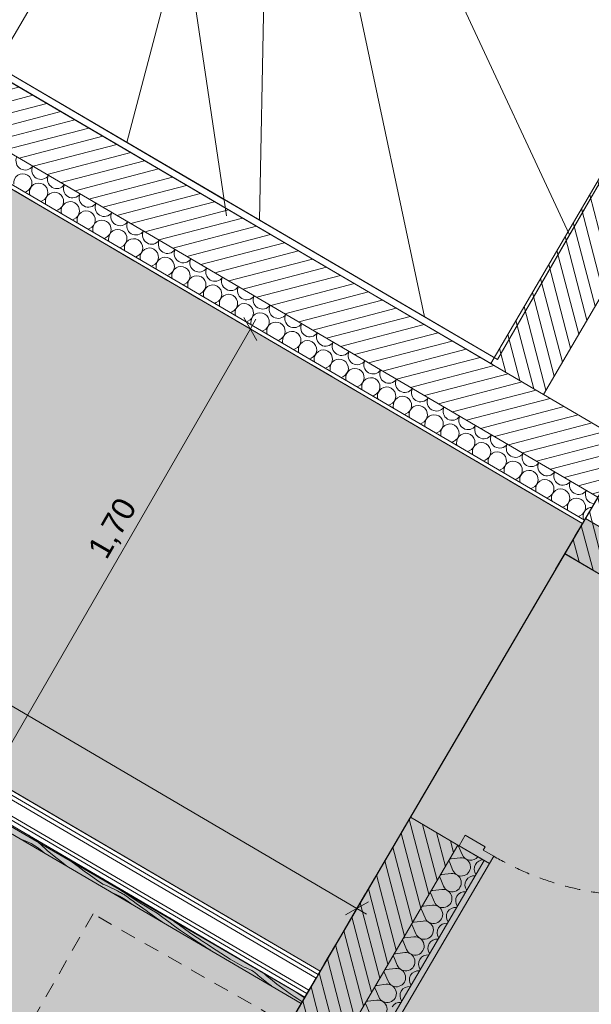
# Model space of a CAD drawing. Header units: millimetres. Extents: x -95266 to 45774, y -33242 to 22435.
# Tile 29 of 88: x -74427 to -72556, y 4657 to 7880. Entities that reach past the tile are written whole.
import ezdxf
from ezdxf.enums import TextEntityAlignment as Align

# ---------------------------------------------------------------- set-up
doc = ezdxf.new("R2010")
doc.units = ezdxf.units.MM
doc.header["$MEASUREMENT"] = 0
for name, pattern in [('! FIN Pointille', [87.5, 50, -37.5]), ('! STR Pointille', [87.5, 50, -37.5]), ('Points tirets petits', [2800, 1000, -400, 0, -400, 1000, 0]), ('Tirets petits', [125, 75, -50])]:
    doc.linetypes.add(name, pattern=pattern)
for name, color, linetype in [('01-STR_Dalles.ARCHI', 7, 'Continuous'), ('01-STR_Escaliers et ascenseurs.ARCHI', 7, 'Continuous'), ('01-STR_Murs extérieurs.ARCHI', 7, 'Continuous'), ('01-STR_Murs.ARCHI', 7, 'Continuous'), ('03-SURFACE _ Utile.ARCHI', 7, 'Continuous'), ('04-SOE_Cloisons .ARCHI', 7, 'Continuous'), ('04-SOE_Faux Plafond.ARCHI', 7, 'Continuous'), ('04-SOE_Revetement de sol.ARCHI', 7, 'Continuous'), ('05-INF _ COTATIONS.ARCHI', 7, 'Continuous'), ('06-REP _ EQUIP MOBI _ hors marché.ARCHI', 7, 'Continuous'), ('06-REP _ EQUIP MOBI _ marché.ARCHI', 7, 'Continuous'), ('Marques de Zone Archicad', 7, 'Continuous'), ('Portes Archicad', 7, 'Continuous')]:
    doc.layers.add(name, color=color, linetype=linetype)
doc.styles.add('STYLE_GENERE_1', font='arial.ttf')
doc.styles.add('STYLE_GENERE_2', font='arial.ttf')
doc.dimstyles.new('STYLE_GENERE__1', dxfattribs={"dimtxt": 75, "dimasz": 57, "dimexe": 0.18, "dimexo": 50, "dimgap": 0, "dimtad": 1, "dimlfac": 0.001, "dimzin": 0, "dimdsep": 46, "dimtxsty": 'STYLE_GENERE_1', "dimblk": 'ARROWHEAD_2', "dimblk1": 'ARROWHEAD_2', "dimblk2": 'ARROWHEAD_2', "dimcen": 0.09, "dimclrd": 256, "dimclre": 256, "dimclrt": 256, "dimazin": 0, "dimtfac": 1, "dimtdec": 4, "dimtmove": 0, "dimatfit": 3, "dimfxl": 0, "dimtolj": 1, "dimtzin": 0, "dimarcsym": 0})
pattern_1 = [(104.63202, (0, 0), (36.283806, 9.47288), [])]

# ---------------------------------------------------------------- blocks, each defined once
blk = doc.blocks.new('Dalle_1_2', base_point=(-76490.4, 21808.4))
at = {"layer": '01-STR_Dalles.ARCHI', "color": 7, "linetype": 'Continuous', "lineweight": 5, "flags": 128}
for points in [[(-76490.4, 21808.4), (-87291.7, 4437.9), (-82006.1, 1387.3), (-82425.9, 539.4), (-77581.8, -2296.9), (-72433.7, 6489), (-56478, -2855), (-54056.4, -4268.9), (-54717.7, -5397.6), (-55839.4, -4740.4), (-56513, -5890.1), (-48741.5, -10399.6), (-47429.1, -8161.6), (-44547, -9851.7), (-45759.6, -11920.3), (-44179.8, -12831.6), (-42533.9, -10035.9), (-41442, -10665.3), (-36023.4, -1555.2)], [(-72712.9, 6653.1), (-75814.8, 8472.9), (-74905.9, 10024), (-74706.1, 9906.9), (-73988.4, 11131.8), (-71085.4, 9430.8)]]:
    blk.add_lwpolyline(points, close=True, dxfattribs=at)
blk = doc.blocks.new('Espace convivialité__16_2', base_point=(-76974.5, 5594.1))
at = {"layer": '03-SURFACE _ Utile.ARCHI', "linetype": 'Continuous', "lineweight": 0, "true_color": 0xe4e4e4}
blk.add_hatch(color=254, dxfattribs=at).paths.add_polyline_path([(-79933.2, 6182.8), (-74463, 3025.8), (-73493.5, 4680.4), (-78949.6, 7877.4)])
at = {"layer": 'Marques de Zone Archicad', "color": 7, "lineweight": 5}
for tag, height, style, p in [('ROOM_NAME', 125, 'STYLE_GENERE_2', (-77112.9, 6325.8)), ('measuredAreaCode', 100, 'STYLE_GENERE_1', (-77329, 5957.3)), ('DUMMY_862', 100, 'STYLE_GENERE_1', (-77427.2, 5787.2)), ('DUMMY_864', 100, 'STYLE_GENERE_1', (-77525.4, 5617.1)), ('DUMMY_863', 100, 'STYLE_GENERE_1', (-77156.6, 5630.9)), ('DUMMY_861', 125, 'STYLE_GENERE_2', (-75743.1, 5563.5)), ('titleZoneLevel', 100, 'STYLE_GENERE_1', (-77623.6, 5447)), ('DUMMY_865', 100, 'STYLE_GENERE_1', (-77188.8, 5422.7))]:
    blk.add_attdef(tag, text='', height=height, rotation=329.9997, dxfattribs=dict(at, style=style)).set_placement(p, align=Align.TOP_LEFT)
blk = doc.blocks.new('Stockage info.__18_2', base_point=(-75929.2, 7269.9))
at = {"layer": '03-SURFACE _ Utile.ARCHI', "linetype": 'Continuous', "lineweight": 0, "true_color": 0xffe48a}
blk.add_hatch(color=41, dxfattribs=at).paths.add_polyline_path([(-78813.8, 7911.4), (-73443.9, 4765), (-72585.2, 6230.6), (-77955.1, 9377)])
at = {"layer": 'Marques de Zone Archicad', "color": 7, "lineweight": 5}
for tag, height, style, p in [('ROOM_NAME', 125, 'STYLE_GENERE_2', (-76067.6, 8001.7)), ('measuredAreaCode', 100, 'STYLE_GENERE_1', (-76283.7, 7633.1)), ('DUMMY_862', 100, 'STYLE_GENERE_1', (-76381.9, 7463)), ('DUMMY_861', 125, 'STYLE_GENERE_2', (-75052.9, 7444.4)), ('DUMMY_864', 100, 'STYLE_GENERE_1', (-76480.1, 7292.9)), ('DUMMY_863', 100, 'STYLE_GENERE_1', (-76111.2, 7306.7)), ('titleZoneLevel', 100, 'STYLE_GENERE_1', (-76578.3, 7122.8)), ('DUMMY_865', 100, 'STYLE_GENERE_1', (-76143.4, 7098.5))]:
    blk.add_attdef(tag, text='', height=height, rotation=329.9997, dxfattribs=dict(at, style=style)).set_placement(p, align=Align.TOP_LEFT)
blk = doc.blocks.new('Dalle_2_2', base_point=(-75664.5, 975.3))
at = {"layer": '01-STR_Dalles.ARCHI', "linetype": 'Continuous', "lineweight": 5}
h = blk.add_hatch(dxfattribs=at)
h.set_pattern_fill('GRAVILLON_0002', color=8, style=0, pattern_type=2)
h.set_pattern_definition([(45, (0, 175), (-55.68466, 55.68466), [0, -52.5, 0, -78.75]), (110, (175, 175), (74.00079, 26.93409), [0, -38.5, 0, -66.5])])
h.paths.add_polyline_path([(-75664.5, 975.3), (-73936.6, -29.2), (-72034.9, 3175.5), (-57767.4, -5081.8), (-56608.4, -3103.1), (-72575.3, 6247.4)])
h.paths.add_polyline_path([(-67897.4, 2587.8), (-67034.6, 2082.2), (-67540.1, 1219.4), (-68402.9, 1725)], flags=0)
h.paths.add_polyline_path([(-65567.8, 1222.8), (-64705, 717.2), (-65210.6, -145.6), (-66073.4, 360)], flags=0)
h.paths.add_polyline_path([(-63238.3, -142.2), (-62375.5, -647.8), (-62881, -1510.6), (-63743.8, -1005)], flags=0)
at = {"layer": '01-STR_Dalles.ARCHI', "color": 7, "linetype": 'Continuous', "lineweight": 5, "flags": 128}
blk.add_lwpolyline([(-75664.5, 975.3), (-73936.6, -29.2), (-72034.9, 3175.5), (-57767.4, -5081.8), (-56608.4, -3103.1), (-72575.3, 6247.4)], close=True, dxfattribs=at)
blk = doc.blocks.new('Dalle_8_2', base_point=(-87291.7, 4437.9))
at = {"layer": '04-SOE_Faux Plafond.ARCHI', "color": 252, "linetype": 'Tirets petits', "lineweight": 5, "flags": 128}
blk.add_lwpolyline([(-87291.7, 4437.9), (-76490.4, 21808.4), (-36023.4, -1555.2), (-39411.7, -7251.8), (-41500.3, -6028), (-43890.9, -4627.3), (-44756.4, -6104.4), (-53251, -1126.9), (-52156.1, 745.7), (-53422.7, 1487.9), (-53460.6, 1423.2), (-53841, 1646.1), (-57988.5, 4076.8), (-57988.2, 4077.3), (-63007.5, 7016.8), (-62958, 7101.4), (-66320.9, 9071.9), (-66373.3, 8982.4), (-70933.1, 11661), (-70035.8, 13192.4), (-72449.2, 14601.8), (-72270.4, 14906.9), (-74211.7, 16044.4), (-75399.8, 14016.8), (-76572.4, 14703.9), (-78078.4, 12133.6), (-80174.3, 8556.8), (-78961.8, 7856.7), (-78041.3, 9427.6), (-72585.2, 6230.6), (-77581.8, -2296.9), (-82427.2, 536.8), (-82006.1, 1387.3)], close=True, dxfattribs=at)
blk = doc.blocks.new('Dalle_18_2', base_point=(-76572.4, 14703.9))
at = {"layer": '04-SOE_Revetement de sol.ARCHI', "color": 7, "linetype": 'Continuous', "lineweight": 5, "flags": 128}
blk.add_lwpolyline([(-58015.2, 4179.4), (-62969.6, 7081.5), (-62958, 7101.4), (-66320.8, 9071.9), (-65726, 10087.1), (-67390.2, 11047.9), (-68028.2, 9958.9), (-70933.1, 11661), (-70995.5, 11554.5), (-73491.8, 13020.3), (-73544.8, 12929.9), (-73717.3, 13031), (-73616.5, 13203), (-75040.7, 14038.2), (-75140.9, 13865.1), (-75382.5, 14006.7), (-76572.4, 14703.9), (-81152.7, 6886.9), (-74463.5, 3024.9), (-73493.5, 4680.4), (-78961.8, 7856.7), (-76120.1, 12706.6), (-67148.3, 7449.6), (-54330.3, -61.1)], dxfattribs=at)
blk = doc.blocks.new('Dalle_23_2', base_point=(-77955.1, 9377))
at = {"layer": '04-SOE_Revetement de sol.ARCHI', "color": 7, "linetype": 'Continuous', "lineweight": 5, "flags": 128}
blk.add_lwpolyline([(-77955.1, 9377), (-72585.2, 6230.6), (-73443.9, 4765), (-78807.7, 7910.2)], close=True, dxfattribs=at)
blk = doc.blocks.new('Dalle_26_2', base_point=(-78949.6, 7877.4))
at = {"layer": '04-SOE_Revetement de sol.ARCHI', "color": 254, "linetype": 'Continuous', "lineweight": 5, "flags": 128}
blk.add_lwpolyline([(-78949.6, 7877.4), (-79919.2, 6222.8), (-74463, 3025.8), (-73493.5, 4680.4)], close=True, dxfattribs=at)
blk = doc.blocks.new('Dalle_27_2', base_point=(-74463, 3025.8))
at = {"layer": '04-SOE_Revetement de sol.ARCHI', "color": 254, "linetype": 'Continuous', "lineweight": 5, "flags": 128}
blk.add_lwpolyline([(-74463, 3025.8), (-73493.5, 4680.4), (-78949.6, 7877.4), (-79919.2, 6222.8)], close=True, dxfattribs=at)
blk = doc.blocks.new('Escalier_1_2')
at = {"layer": '01-STR_Escaliers et ascenseurs.ARCHI', "color": 7, "linetype": 'Continuous', "lineweight": 5}
for p, q in [((-72863.3, 6767.1), (-71273.4, 9520.9)), ((-73796.8, 8936.7), (-74504.6, 7728.8)), ((-73796.8, 8936.7), (-74504.6, 7728.8)), ((-73704.7, 8882.8), (-74076.8, 7478.1)), ((-73704.7, 8882.8), (-74076.8, 7478.1)), ((-73611.3, 8828), (-73642.8, 7223.8)), ((-73611.3, 8828), (-73642.8, 7223.8)), ((-73495, 8759.9), (-73102.6, 6907.3)), ((-73495, 8759.9), (-73102.6, 6907.3)), ((-73349.5, 8725), (-72627.3, 7175.8)), ((-73349.5, 8725), (-72627.3, 7175.8)), ((-75804.5, 8490.5), (-72863.3, 6767.1)), ((-74504.6, 7728.8), (-74076.8, 7478.1)), ((-72627.3, 7175.8), (-72346.3, 7662.5)), ((-74076.8, 7478.1), (-73642.8, 7223.8)), ((-73642.8, 7223.8), (-73102.6, 6907.3)), ((-72863.3, 6767.1), (-72627.3, 7175.8)), ((-73102.6, 6907.3), (-72863.3, 6767.1))]:
    blk.add_line(p, q, dxfattribs=at)
blk = doc.blocks.new('Escalier_2_2')
at = {"layer": '01-STR_Escaliers et ascenseurs.ARCHI', "color": 7, "linetype": 'Continuous', "lineweight": 5}
for p, q in [((-75096.7, 9698.4), (-75804.5, 8490.5)), ((-75096.7, 9698.4), (-75804.5, 8490.5)), ((-74022.9, 9069.2), (-75096.7, 9698.4)), ((-74836.7, 9546), (-75096.7, 9698.4)), ((-74836.7, 9546), (-75544.5, 8338.1)), ((-74836.7, 9546), (-75544.5, 8338.1)), ((-74576.8, 9393.7), (-74836.7, 9546)), ((-74576.8, 9393.7), (-75284.5, 8185.8)), ((-74576.8, 9393.7), (-75284.5, 8185.8)), ((-74316.8, 9241.4), (-74576.8, 9393.7)), ((-74316.8, 9241.4), (-75024.6, 8033.5)), ((-74316.8, 9241.4), (-75024.6, 8033.5)), ((-74056.8, 9089.1), (-74316.8, 9241.4)), ((-75517.9, 9177.3), (-75345.4, 9076.2)), ((-74030.9, 9123), (-73750.6, 7237.9)), ((-75555.8, 9112.6), (-75383.3, 9011.5)), ((-75450.6, 9094.4), (-75190.6, 8942.1)), ((-74056.8, 9089.1), (-74764.6, 7881.1)), ((-74056.8, 9089.1), (-74764.6, 7881.1)), ((-74022.9, 9069.2), (-74056.8, 9089.1)), ((-75190.6, 8942.1), (-73890.8, 8180.4)), ((-73961.4, 8655.8), (-74504.6, 7728.8)), ((-73961.4, 8655.8), (-74504.6, 7728.8)), ((-75804.5, 8490.5), (-73758.6, 7291.7)), ((-75804.5, 8490.5), (-75544.5, 8338.1)), ((-75544.5, 8338.1), (-75284.5, 8185.8)), ((-73890.8, 8180.4), (-73900.6, 8302.1)), ((-75284.5, 8185.8), (-75024.6, 8033.5)), ((-73890.8, 8180.4), (-74076.8, 7478.1)), ((-73890.8, 8180.4), (-74076.8, 7478.1)), ((-74001.7, 8129.5), (-73890.8, 8180.4)), ((-75024.6, 8033.5), (-74764.6, 7881.1)), ((-74764.6, 7881.1), (-74504.6, 7728.8)), ((-74504.6, 7728.8), (-74076.8, 7478.1)), ((-74076.8, 7478.1), (-73758.6, 7291.7))]:
    blk.add_line(p, q, dxfattribs=at)
at = {"layer": '01-STR_Escaliers et ascenseurs.ARCHI', "color": 7, "linetype": 'Points tirets petits', "lineweight": 5}
blk.add_line((-75524.6, 8326.5), (-74816.8, 9534.4), dxfattribs=at)
blk = doc.blocks.new('*X195')
at = {"layer": '01-STR_Murs.ARCHI', "color": 7, "linetype": 'Continuous', "lineweight": 5}
for p, q in [((-74410.8, 7315.3), (-74405.2, 7317.7)), ((-74394.2, 7305.6), (-74394.8, 7311.6)), ((-74359, 7285), (-74353.4, 7287.4)), ((-74342.4, 7275.3), (-74343.1, 7281.3)), ((-74307.2, 7254.7), (-74301.7, 7257)), ((-74290.6, 7244.9), (-74291.3, 7251)), ((-74255.5, 7224.3), (-74249.9, 7226.7)), ((-74238.9, 7214.6), (-74239.5, 7220.6)), ((-74203.7, 7194), (-74198.1, 7196.4)), ((-74187.1, 7184.3), (-74187.8, 7190.3)), ((-74151.9, 7163.7), (-74146.4, 7166)), ((-74135.3, 7153.9), (-74136, 7160)), ((-74100.2, 7133.3), (-74094.6, 7135.7)), ((-74083.6, 7123.6), (-74084.2, 7129.6)), ((-74048.4, 7103), (-74042.8, 7105.4)), ((-74031.8, 7093.3), (-74032.5, 7099.3)), ((-73996.6, 7072.7), (-73991.1, 7075)), ((-73980, 7062.9), (-73980.7, 7069)), ((-73944.9, 7042.3), (-73939.3, 7044.7)), ((-73928.2, 7032.6), (-73928.9, 7038.6)), ((-73893.1, 7012), (-73887.5, 7014.4)), ((-73876.5, 7002.3), (-73877.2, 7008.3)), ((-73841.3, 6981.7), (-73835.8, 6984)), ((-73824.7, 6971.9), (-73825.4, 6978)), ((-73789.6, 6951.3), (-73784, 6953.7)), ((-73772.9, 6941.6), (-73773.6, 6947.6)), ((-73737.8, 6921), (-73732.2, 6923.4)), ((-73721.2, 6911.3), (-73721.9, 6917.3)), ((-73686, 6890.7), (-73680.4, 6893)), ((-73669.4, 6880.9), (-73670.1, 6887)), ((-73634.3, 6860.3), (-73628.7, 6862.7)), ((-73617.6, 6850.6), (-73618.3, 6856.6)), ((-73582.5, 6830), (-73576.9, 6832.4)), ((-73565.9, 6820.3), (-73566.6, 6826.3)), ((-73530.7, 6799.7), (-73525.1, 6802)), ((-73514.1, 6789.9), (-73514.8, 6796)), ((-73479, 6769.3), (-73473.4, 6771.7)), ((-73462.3, 6759.6), (-73463, 6765.6)), ((-73427.2, 6739), (-73421.6, 6741.4)), ((-73410.6, 6729.3), (-73411.3, 6735.3)), ((-73375.4, 6708.7), (-73369.8, 6711)), ((-73358.8, 6698.9), (-73359.5, 6705)), ((-73323.7, 6678.3), (-73318.1, 6680.7)), ((-73307, 6668.6), (-73307.7, 6674.6)), ((-73271.9, 6648), (-73266.3, 6650.4)), ((-73255.3, 6638.3), (-73256, 6644.3)), ((-73220.1, 6617.7), (-73214.5, 6620)), ((-73203.5, 6607.9), (-73204.2, 6614)), ((-73168.4, 6587.3), (-73162.8, 6589.7)), ((-73151.7, 6577.6), (-73152.4, 6583.6)), ((-73116.6, 6557), (-73111, 6559.4)), ((-73100, 6547.3), (-73100.7, 6553.3)), ((-73064.8, 6526.7), (-73059.2, 6529)), ((-73048.2, 6516.9), (-73048.9, 6523)), ((-73013, 6496.3), (-73007.5, 6498.7)), ((-72996.4, 6486.6), (-72997.1, 6492.6)), ((-72961.3, 6466), (-72955.7, 6468.4)), ((-72944.7, 6456.3), (-72945.3, 6462.3)), ((-72909.5, 6435.7), (-72903.9, 6438)), ((-72892.9, 6425.9), (-72893.6, 6432)), ((-72857.7, 6405.4), (-72852.2, 6407.7)), ((-72841.1, 6395.6), (-72841.8, 6401.6)), ((-72806, 6375), (-72800.4, 6377.4)), ((-72789.4, 6365.3), (-72790, 6371.3)), ((-72754.2, 6344.7), (-72748.6, 6347)), ((-72737.6, 6334.9), (-72738.3, 6341)), ((-72702.4, 6314.4), (-72696.9, 6316.7)), ((-72685.8, 6304.6), (-72686.5, 6310.6)), ((-72650.7, 6284), (-72645.1, 6286.4)), ((-72634.1, 6274.3), (-72634.7, 6280.3)), ((-72598.9, 6253.7), (-72593.3, 6256)), ((-72582.3, 6243.9), (-72583, 6250))]:
    blk.add_line(p, q, dxfattribs=at)
for centre, start, end in [((-74409.3, 7417.5), 153.1496, 326.1144), ((-74357.6, 7387.1), 153.1496, 326.1144), ((-74416.8, 7345.3), 59.632, 186.5019), ((-74416.8, 7345.3), 292.7621, 59.632), ((-74305.8, 7356.8), 153.1496, 326.1144), ((-74365, 7315), 59.632, 186.5019), ((-74365, 7315), 292.7621, 59.632), ((-74254, 7326.5), 153.1496, 326.1144), ((-74313.3, 7284.7), 59.632, 186.5019), ((-74313.3, 7284.7), 292.7621, 59.632), ((-74261.5, 7254.3), 59.632, 186.5019), ((-74202.3, 7296.1), 153.1496, 326.1144), ((-74261.5, 7254.3), 292.7621, 59.632), ((-74209.7, 7224), 59.632, 186.5019), ((-74150.5, 7265.8), 153.1496, 326.1144), ((-74209.7, 7224), 292.7621, 59.632), ((-74158, 7193.7), 59.632, 186.5019), ((-74158, 7193.7), 292.7621, 59.632), ((-74098.7, 7235.5), 153.1496, 326.1145), ((-74106.2, 7163.3), 59.632, 186.5019), ((-74106.2, 7163.3), 292.7621, 59.632), ((-74046.9, 7205.1), 153.1496, 326.1145), ((-73995.2, 7174.8), 153.1496, 326.1145), ((-74054.4, 7133), 59.632, 186.5019), ((-74054.4, 7133), 292.7621, 59.632), ((-73943.4, 7144.5), 153.1496, 326.1145), ((-74002.7, 7102.7), 59.632, 186.5019), ((-74002.7, 7102.7), 292.7621, 59.632), ((-73891.6, 7114.1), 153.1496, 326.1145), ((-73950.9, 7072.4), 59.632, 186.5019), ((-73950.9, 7072.4), 292.7621, 59.632), ((-73839.9, 7083.8), 153.1496, 326.1145), ((-73899.1, 7042), 59.632, 186.5019), ((-73899.1, 7042), 292.7621, 59.632), ((-73788.1, 7053.5), 153.1496, 326.1145), ((-73847.4, 7011.7), 59.632, 186.5019), ((-73847.4, 7011.7), 292.7621, 59.632), ((-73736.3, 7023.1), 153.1496, 326.1145), ((-73795.6, 6981.4), 59.632, 186.5019), ((-73795.6, 6981.4), 292.7621, 59.632), ((-73684.6, 6992.8), 153.1496, 326.1145), ((-73743.8, 6951), 59.632, 186.5019), ((-73743.8, 6951), 292.7621, 59.632), ((-73632.8, 6962.5), 153.1496, 326.1145), ((-73692.1, 6920.7), 59.632, 186.5019), ((-73692.1, 6920.7), 292.7621, 59.632), ((-73581, 6932.1), 153.1496, 326.1145), ((-73640.3, 6890.4), 59.632, 186.5019), ((-73640.3, 6890.4), 292.7621, 59.632), ((-73529.3, 6901.8), 153.1496, 326.1145), ((-73588.5, 6860), 59.632, 186.5019), ((-73588.5, 6860), 292.7621, 59.632), ((-73477.5, 6871.5), 153.1496, 326.1145), ((-73536.8, 6829.7), 59.632, 186.5019), ((-73536.8, 6829.7), 292.7621, 59.632), ((-73425.7, 6841.1), 153.1496, 326.1145), ((-73485, 6799.4), 59.632, 186.5019), ((-73485, 6799.4), 292.7621, 59.632), ((-73374, 6810.8), 153.1496, 326.1145), ((-73433.2, 6769), 59.632, 186.5019), ((-73433.2, 6769), 292.7621, 59.632), ((-73381.4, 6738.7), 59.632, 186.5019), ((-73322.2, 6780.5), 153.1496, 326.1145), ((-73381.4, 6738.7), 292.7621, 59.632), ((-73329.7, 6708.4), 59.632, 186.5019), ((-73270.4, 6750.1), 153.1496, 326.1145), ((-73329.7, 6708.4), 292.7621, 59.632), ((-73277.9, 6678), 59.632, 186.5019), ((-73277.9, 6678), 292.7621, 59.632), ((-73218.7, 6719.8), 153.1496, 326.1145), ((-73226.1, 6647.7), 59.632, 186.5019), ((-73226.1, 6647.7), 292.7621, 59.632), ((-73166.9, 6689.5), 153.1496, 326.1145), ((-73115.1, 6659.1), 153.1496, 326.1145), ((-73174.4, 6617.4), 59.632, 186.5019), ((-73174.4, 6617.4), 292.7621, 59.632), ((-73063.4, 6628.8), 153.1496, 326.1145), ((-73122.6, 6587), 59.632, 186.5019), ((-73122.6, 6587), 292.7621, 59.632), ((-73011.6, 6598.5), 153.1496, 326.1145), ((-73070.8, 6556.7), 59.632, 186.5019), ((-73070.8, 6556.7), 292.7621, 59.632), ((-72959.8, 6568.1), 153.1496, 326.1145), ((-73019.1, 6526.4), 59.632, 186.5019), ((-73019.1, 6526.4), 292.7621, 59.632), ((-72908.1, 6537.8), 153.1496, 326.1145), ((-72967.3, 6496), 59.632, 186.5019), ((-72967.3, 6496), 292.7621, 59.632), ((-72856.3, 6507.5), 153.1496, 326.1145), ((-72915.5, 6465.7), 59.632, 186.5019), ((-72915.5, 6465.7), 292.7621, 59.632), ((-72804.5, 6477.1), 153.1496, 326.1145), ((-72863.8, 6435.4), 59.632, 186.5019), ((-72863.8, 6435.4), 292.7621, 59.632), ((-72752.8, 6446.8), 153.1496, 326.1145), ((-72812, 6405), 59.632, 186.5019), ((-72812, 6405), 292.7621, 59.632), ((-72701, 6416.5), 153.1496, 326.1145), ((-72760.2, 6374.7), 59.632, 186.5019), ((-72760.2, 6374.7), 292.7621, 59.632), ((-72649.2, 6386.1), 153.1496, 326.1145), ((-72708.5, 6344.4), 59.632, 186.5019), ((-72708.5, 6344.4), 292.7621, 59.632), ((-72597.5, 6355.8), 153.1496, 326.1145), ((-72656.7, 6314), 59.632, 186.5019), ((-72656.7, 6314), 292.7621, 59.632), ((-72545.7, 6325.5), 153.1496, 267.2559), ((-72604.9, 6283.7), 59.632, 186.5019), ((-72604.9, 6283.7), 292.7621, 59.632), ((-72553.2, 6253.4), 92.0665, 186.5019)]:
    blk.add_arc(centre, 30, start, end, dxfattribs=at)
blk = doc.blocks.new('Mur_38_2', base_point=(-77630.8, 9534.8))
at = {"layer": '01-STR_Murs.ARCHI', "linetype": 'Continuous', "lineweight": 0, "true_color": 0x000000}
h = blk.add_hatch(dxfattribs=at)
h.set_pattern_fill('Hachure_simple_0002', color=18, style=0, pattern_type=2)
h.set_pattern_definition([(14.63202, (0, 0), (-9.47288, 36.283806), [])])
h.paths.add_polyline_path([(-77732, 9362.2), (-72534.6, 6316.8), (-72433.5, 6489.4), (-77630.8, 9534.8)])
at = {"layer": '01-STR_Murs.ARCHI', "color": 7, "linetype": 'Continuous', "lineweight": 5}
for p, q in [((-77948.5, 9388.3), (-72578.6, 6241.8)), ((-77732, 9362.2), (-72534.6, 6316.8))]:
    blk.add_line(p, q, dxfattribs=at)
at = {"layer": '01-STR_Murs.ARCHI', "color": 7, "linetype": 'Continuous', "lineweight": 5, "flags": 128}
for points in [[(-72885.5, 6754.2), (-77630.8, 9534.8)], [(-78030.1, 9421), (-72585.2, 6230.6)], [(-72433.5, 6489.4), (-72712.9, 6653.1)], [(-72578.6, 6241.8), (-72534.6, 6316.8)], [(-72585.2, 6230.6), (-72578.6, 6241.8)]]:
    blk.add_lwpolyline(points, dxfattribs=at)
at = {"layer": '01-STR_Murs.ARCHI', "color": 7, "lineweight": 5}
blk.add_blockref('*X195', (0, 0), dxfattribs=at)
blk = doc.blocks.new('*X264')
at = {"layer": '01-STR_Murs extérieurs.ARCHI', "color": 7, "linetype": 'Continuous', "lineweight": 5}
for p, q in [((-72979, 5146.8), (-72990.6, 5174.5)), ((-72985.1, 5136.5), (-73014.9, 5133.1)), ((-73009.3, 5095.1), (-73020.9, 5122.7)), ((-73039.7, 5043.3), (-73051.3, 5070.9)), ((-73015.4, 5084.7), (-73045.2, 5081.3)), ((-73045.7, 5032.9), (-73075.5, 5029.5)), ((-73070, 4991.5), (-73081.6, 5019.2)), ((-73100.3, 4939.7), (-73111.9, 4967.4)), ((-73076.1, 4981.2), (-73105.9, 4977.8)), ((-73130.7, 4888), (-73142.3, 4915.6)), ((-73106.4, 4929.4), (-73136.2, 4926)), ((-73136.7, 4877.6), (-73166.5, 4874.2)), ((-73161, 4836.2), (-73172.6, 4863.9)), ((-73191.3, 4784.4), (-73202.9, 4812.1)), ((-73167.1, 4825.9), (-73196.9, 4822.5)), ((-73197.4, 4774.1), (-73227.2, 4770.7)), ((-73221.7, 4732.7), (-73233.3, 4760.3)), ((-73252, 4680.9), (-73263.6, 4708.6)), ((-73227.7, 4722.3), (-73257.5, 4718.9)), ((-73282.3, 4629.1), (-73293.9, 4656.8)), ((-73258.1, 4670.6), (-73287.9, 4667.2))]:
    blk.add_line(p, q, dxfattribs=at)
for centre, start, end in [((-73018.3, 5162.9), 22.7621, 28.9137), ((-73048.6, 5111.1), 22.7621, 32.0082), ((-73018.3, 5162.9), 267.2558, 276.5019), ((-72981.7, 5106.7), 202.7621, 96.5019), ((-72951.3, 5158.4), 202.7621, 321.5663), ((-72909.6, 5099.2), 90.3499, 149.632), ((-72909.6, 5099.2), 149.632, 215.8661), ((-73078.9, 5059.3), 22.7621, 32.0082), ((-73048.6, 5111.1), 267.2558, 276.5019), ((-73012, 5054.9), 202.7621, 96.5019), ((-72939.9, 5047.4), 149.632, 215.8661), ((-72939.9, 5047.4), 83.3979, 149.632), ((-73078.9, 5059.3), 267.2558, 276.5019), ((-73042.3, 5003.1), 202.7621, 96.5019), ((-73109.3, 5007.6), 22.7621, 32.0082), ((-72970.2, 4995.6), 149.632, 215.8661), ((-72970.2, 4995.6), 83.3979, 149.632), ((-73139.6, 4955.8), 22.7621, 32.0082), ((-73109.3, 5007.6), 267.2558, 276.5019), ((-73072.7, 4951.4), 202.7621, 96.5019), ((-73000.6, 4943.9), 83.3979, 149.632), ((-73000.6, 4943.9), 149.632, 215.8661), ((-73169.9, 4904), 22.7621, 32.0082), ((-73139.6, 4955.8), 267.2558, 276.5019), ((-73103, 4899.6), 202.7621, 96.5019), ((-73030.9, 4892.1), 149.632, 215.8661), ((-73030.9, 4892.1), 83.3979, 149.632), ((-73200.3, 4852.3), 22.7621, 32.0082), ((-73169.9, 4904), 267.2558, 276.5019), ((-73133.3, 4847.8), 202.7621, 96.5019), ((-73061.2, 4840.3), 83.3979, 149.632), ((-73061.2, 4840.3), 149.632, 215.8661), ((-73230.6, 4800.5), 22.7621, 32.0082), ((-73200.3, 4852.3), 267.2558, 276.5019), ((-73163.7, 4796.1), 202.7621, 96.5019), ((-73091.6, 4788.6), 149.632, 215.8661), ((-73091.6, 4788.6), 83.3979, 149.632), ((-73230.6, 4800.5), 267.2558, 276.5019), ((-73194, 4744.3), 202.7621, 96.5019), ((-73260.9, 4748.7), 22.7621, 32.0082), ((-73121.9, 4736.8), 149.632, 215.8661), ((-73121.9, 4736.8), 83.3979, 149.632), ((-73291.3, 4697), 22.7621, 32.0082), ((-73260.9, 4748.7), 267.2558, 276.5019), ((-73224.3, 4692.5), 202.7621, 96.5019), ((-73152.2, 4685), 83.3979, 149.632), ((-73152.2, 4685), 149.632, 215.8661), ((-73321.6, 4645.2), 22.7621, 32.0082), ((-73291.3, 4697), 267.2558, 276.5019), ((-73254.7, 4640.7), 202.7621, 96.5019), ((-73182.6, 4633.3), 83.3979, 149.632)]:
    blk.add_arc(centre, 30, start, end, dxfattribs=at)
blk = doc.blocks.new('Porte 27_4')
at = {"layer": 'Portes Archicad', "color": 7, "linetype": 'Continuous', "lineweight": 5}
for p, q in [((-223.8, 639.2), (-195.5, 667.5)), ((-195.5, 667.5), (472, 0)), ((443.7, -28.3), (-223.8, 639.2)), ((-472, 0), (-500, 0)), ((-500, 0), (-500, -115)), ((-500, 0), (-500, -20)), ((-500, 0), (-500, -20)), ((-472, -40), (-472, 0)), ((472, 0), (443.7, -28.3)), ((500, 0), (472, 0)), ((472, 0), (472, -40)), ((500, -115), (500, 0)), ((500, 0), (500, -20)), ((500, 0), (500, -20)), ((-500, -20), (-500, -115)), ((-500, -20), (-500, -115)), ((500, -20), (500, -115)), ((500, -20), (500, -115)), ((-460, -40), (-472, -40)), ((-460, -115), (-460, -40)), ((472, -40), (460, -40)), ((460, -40), (460, -115)), ((-500, -115), (-460, -115)), ((-500, -115), (-500, -120)), ((-500, -120), (-500, -300)), ((460, -115), (500, -115)), ((500, -115), (500, -120)), ((500, -120), (500, -300))]:
    blk.add_line(p, q, dxfattribs=at)
at = {"layer": 'Portes Archicad', "color": 8, "linetype": '! FIN Pointille', "lineweight": 5}
blk.add_arc((472, 0), 944, 135, 180, dxfattribs=at)
blk = doc.blocks.new('Mur_58_2', base_point=(-77581.8, -2296.9))
at = {"layer": '01-STR_Murs extérieurs.ARCHI', "linetype": 'Continuous', "lineweight": 0, "true_color": 0x000000}
h = blk.add_hatch(dxfattribs=at)
h.set_pattern_fill('Hachure_simple_0002', color=18, style=0, pattern_type=2)
h.set_pattern_definition(pattern_1)
h.paths.add_polyline_path([(-72643, 6131.9), (-72487.7, 6040.9), (-72369.4, 6242.7), (-72524.7, 6333.7)])
h = blk.add_hatch(dxfattribs=at)
h.set_pattern_fill('Hachure_simple_0002', color=18, style=0, pattern_type=2)
h.set_pattern_definition(pattern_1)
h.paths.add_polyline_path([(-77581.8, -2296.9), (-77426.4, -2387.8), (-72993.2, 5178.1), (-73148.5, 5269.1)])
at = {"layer": '01-STR_Murs extérieurs.ARCHI', "color": 7, "linetype": 'Continuous', "lineweight": 5}
for p, q in [((-72487.7, 6040.9), (-72643, 6131.9)), ((-72993.2, 5178.1), (-73148.5, 5269.1)), ((-77426.4, -2387.8), (-72993.2, 5178.1)), ((-72988.9, 5175.6), (-72993.2, 5178.1)), ((-72907, 5127.5), (-72988.9, 5175.6)), ((-77431.1, -2593.5), (-72907, 5127.5)), ((-72889.7, 5117.4), (-72907, 5127.5))]:
    blk.add_line(p, q, dxfattribs=at)
at = {"layer": '01-STR_Murs extérieurs.ARCHI', "color": 7, "linetype": 'Continuous', "lineweight": 5, "flags": 128}
for points in [[(-72433.7, 6489), (-72643, 6131.9)], [(-73148.5, 5269.1), (-77581.8, -2296.9)], [(-77474.5, -2707.2), (-72889.7, 5117.4)]]:
    blk.add_lwpolyline(points, dxfattribs=at)
at = {"layer": '01-STR_Murs extérieurs.ARCHI', "color": 7, "lineweight": 5}
blk.add_blockref('*X264', (0, 0), dxfattribs=at)
at = {"layer": 'Portes Archicad', "color": 7, "linetype": 'Continuous', "lineweight": 5, "xscale": -1, "zscale": 1000, "rotation": 239.6320204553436}
blk.add_blockref('Porte 27_4', (-72636.9, 5548.8), dxfattribs=at)
blk = doc.blocks.new('Mur_75_2', base_point=(-72712.9, 6653.1))
at = {"layer": '01-STR_Murs.ARCHI', "linetype": 'Continuous', "lineweight": 0, "true_color": 0x000000}
h = blk.add_hatch(dxfattribs=at)
h.set_pattern_fill('Hachure_simple_0002', color=18, style=0, pattern_type=2)
h.set_pattern_definition([(104.63202, (0, 0), (36.283806, 9.47288), [])])
h.paths.add_polyline_path([(-72712.9, 6653.1), (-71085.4, 9430.8), (-71257.9, 9531.9), (-72885.5, 6754.2)])
at = {"layer": '01-STR_Murs.ARCHI', "color": 7, "linetype": 'Continuous', "lineweight": 5, "flags": 128}
for points in [[(-71257.9, 9531.9), (-72885.5, 6754.2)], [(-71085.4, 9430.8), (-71257.9, 9531.9)], [(-72712.9, 6653.1), (-71085.4, 9430.8)]]:
    blk.add_lwpolyline(points, dxfattribs=at)
blk = doc.blocks.new('Mur_103_2', base_point=(-78949.6, 7877.4))
at = {"layer": '04-SOE_Cloisons .ARCHI', "color": 7, "linetype": 'Continuous', "lineweight": 5}
for p, q in [((-78839.9, 7896.6), (-73457.1, 4742.5)), ((-78822.1, 7901.2), (-73450.5, 4753.8)), ((-78920.6, 7875.5), (-73486.9, 4691.6)), ((-78874.4, 7863.5), (-73480.3, 4702.9))]:
    blk.add_line(p, q, dxfattribs=at)
at = {"layer": '04-SOE_Cloisons .ARCHI', "color": 7, "linetype": 'Continuous', "lineweight": 5, "flags": 128}
for points in [[(-73443.9, 4765), (-78815.5, 7912.5)], [(-78949.6, 7877.4), (-73493.5, 4680.4)], [(-73480.3, 4702.9), (-73457.1, 4742.5)], [(-73457.1, 4742.5), (-73450.5, 4753.8)], [(-73450.5, 4753.8), (-73443.9, 4765)], [(-73493.5, 4680.4), (-73486.9, 4691.6)], [(-73486.9, 4691.6), (-73480.3, 4702.9)]]:
    blk.add_lwpolyline(points, dxfattribs=at)
blk = doc.blocks.new('*X475')
at = {"layer": '06-REP _ EQUIP MOBI _ marché.ARCHI', "color": 7, "linetype": 'Continuous', "lineweight": 5}
for p, q in [((-74414.4, 5194.5), (-74424, 5197.8)), ((-74401.6, 5189.1), (-74414.4, 5194.5)), ((-74389.2, 5182.9), (-74401.6, 5189.1)), ((-74397.4, 5210.1), (-74386.1, 5202.2)), ((-74382.6, 5199.6), (-74386.1, 5202.2)), ((-74379.2, 5197), (-74382.6, 5199.6)), ((-74375.8, 5194.4), (-74379.2, 5197)), ((-74372.5, 5191.7), (-74375.8, 5194.4)), ((-74369.1, 5189), (-74372.5, 5191.7)), ((-74377.3, 5175.9), (-74389.2, 5182.9)), ((-74365.8, 5168.1), (-74377.3, 5175.9)), ((-74365.9, 5186.2), (-74369.1, 5189)), ((-74362.6, 5183.4), (-74365.9, 5186.2)), ((-74354.9, 5159.6), (-74365.8, 5168.1)), ((-74359.4, 5180.5), (-74362.6, 5183.4)), ((-74337, 5160.7), (-74359.4, 5180.5)), ((-74347.4, 5153), (-74354.9, 5159.6)), ((-74314.1, 5141.5), (-74337, 5160.7)), ((-74290.8, 5122.8), (-74314.1, 5141.5)), ((-74295.7, 5150.2), (-74298, 5151.8)), ((-74275.7, 5135.9), (-74295.7, 5150.2)), ((-74255.7, 5121.6), (-74275.7, 5135.9)), ((-74273.7, 5109.8), (-74290.8, 5122.8)), ((-74235.6, 5107.4), (-74255.7, 5121.6)), ((-74215.6, 5093.1), (-74235.6, 5107.4)), ((-74195.6, 5078.9), (-74215.6, 5093.1)), ((-74175.5, 5064.6), (-74195.6, 5078.9)), ((-74155.5, 5050.4), (-74175.5, 5064.6)), ((-74144.6, 5061.2), (-74156.4, 5068.9)), ((-74142.2, 5059.7), (-74144.6, 5061.2)), ((-74155.5, 5050.4), (-74148.4, 5047.5)), ((-74148.4, 5047.5), (-74141.3, 5044.5)), ((-74139.7, 5058.1), (-74142.2, 5059.7)), ((-74141.3, 5044.5), (-74134.3, 5041.3)), ((-74137.2, 5056.5), (-74139.7, 5058.1)), ((-74134.8, 5055), (-74137.2, 5056.5)), ((-74132.3, 5053.4), (-74134.8, 5055)), ((-74134.3, 5041.3), (-74127.4, 5038.1)), ((-74129.8, 5051.8), (-74132.3, 5053.4)), ((-74127.3, 5050.3), (-74129.8, 5051.8)), ((-74127.4, 5038.1), (-74120.5, 5034.7)), ((-74124.9, 5048.7), (-74127.3, 5050.3)), ((-74106.8, 5036.5), (-74124.9, 5048.7)), ((-74120.5, 5034.7), (-74113.6, 5031.3)), ((-74113.6, 5031.3), (-74106.8, 5027.7)), ((-74088.6, 5024.4), (-74106.8, 5036.5)), ((-74123.4, 5021.7), (-74113.1, 5017)), ((-74113.1, 5017), (-74100, 5010.2)), ((-74106.8, 5027.7), (-74100.1, 5024)), ((-74097.1, 5022.5), (-74100.1, 5024)), ((-74100, 5010.2), (-74087.3, 5002.9)), ((-74094.1, 5021), (-74097.1, 5022.5)), ((-74091.2, 5019.3), (-74094.1, 5021)), ((-74088.3, 5017.6), (-74091.2, 5019.3)), ((-74070.3, 5012.5), (-74088.6, 5024.4)), ((-74085.4, 5015.9), (-74088.3, 5017.6)), ((-74087.3, 5002.9), (-74074.8, 4995.1)), ((-74082.6, 5014.1), (-74085.4, 5015.9)), ((-74079.8, 5012.2), (-74082.6, 5014.1)), ((-74077.1, 5010.2), (-74079.8, 5012.2)), ((-74066.5, 5002.5), (-74077.1, 5010.2)), ((-74051.9, 5000.8), (-74070.3, 5012.5)), ((-74056, 4994.8), (-74066.5, 5002.5)), ((-74033.5, 4989.2), (-74051.9, 5000.8)), ((-74074.8, 4995.1), (-74062.8, 4986.6)), ((-74059.8, 4984.4), (-74062.8, 4986.6)), ((-74045.4, 4987.1), (-74056, 4994.8)), ((-74034.9, 4979.4), (-74045.4, 4987.1)), ((-74024.3, 4971.8), (-74034.9, 4979.4)), ((-74014.9, 4977.7), (-74033.5, 4989.2)), ((-74013.7, 4964.2), (-74024.3, 4971.8)), ((-73996.2, 4966.4), (-74014.9, 4977.7)), ((-74003.1, 4956.6), (-74013.7, 4964.2)), ((-73977.5, 4955.2), (-73996.2, 4966.4)), ((-73992.4, 4949), (-74003.1, 4956.6)), ((-73972.4, 4934.7), (-73992.4, 4949)), ((-73958.5, 4940.8), (-73977.5, 4955.2)), ((-73961.2, 4926.7), (-73972.4, 4934.7)), ((-73939.3, 4926.6), (-73958.5, 4940.8)), ((-73921.1, 4928.3), (-73935.4, 4939.4)), ((-73920, 4912.6), (-73939.3, 4926.6)), ((-73904.6, 4915.9), (-73921.1, 4928.3)), ((-73900.6, 4898.8), (-73920, 4912.6)), ((-73887.9, 4903.7), (-73904.6, 4915.9)), ((-73871.1, 4891.8), (-73887.9, 4903.7)), ((-73881, 4885.2), (-73900.6, 4898.8)), ((-73861.2, 4871.8), (-73881, 4885.2)), ((-73854.1, 4880), (-73871.1, 4891.8)), ((-73841.4, 4858.7), (-73861.2, 4871.8)), ((-73836.9, 4868.5), (-73854.1, 4880)), ((-73834, 4866.6), (-73836.9, 4868.5)), ((-73821.3, 4845.7), (-73841.4, 4858.7)), ((-73831.1, 4864.7), (-73834, 4866.6)), ((-73828.2, 4862.8), (-73831.1, 4864.7)), ((-73825.3, 4860.9), (-73828.2, 4862.8)), ((-73822.4, 4859.1), (-73825.3, 4860.9)), ((-73819.4, 4857.2), (-73822.4, 4859.1)), ((-73818.9, 4844.1), (-73821.3, 4845.7)), ((-73816.5, 4855.3), (-73819.4, 4857.2)), ((-73816.4, 4842.6), (-73818.9, 4844.1)), ((-73813.6, 4853.5), (-73816.5, 4855.3)), ((-73813.9, 4841), (-73816.4, 4842.6)), ((-73811.5, 4839.4), (-73813.9, 4841)), ((-73798.8, 4843.4), (-73813.6, 4853.5)), ((-73809, 4837.9), (-73811.5, 4839.4)), ((-73806.5, 4836.3), (-73809, 4837.9)), ((-73804, 4834.8), (-73806.5, 4836.3)), ((-73801.6, 4833.2), (-73804, 4834.8)), ((-73784, 4833.5), (-73798.8, 4843.4)), ((-73800.8, 4832.7), (-73801.6, 4833.2)), ((-73769, 4823.8), (-73784, 4833.5)), ((-73753.9, 4814.2), (-73769, 4823.8)), ((-73738.7, 4804.9), (-73753.9, 4814.2)), ((-73723.3, 4795.7), (-73738.7, 4804.9)), ((-73707.9, 4786.7), (-73723.3, 4795.7)), ((-73692.4, 4777.9), (-73707.9, 4786.7)), ((-73686, 4775.8), (-73692.4, 4777.9)), ((-73679.8, 4773.3), (-73686, 4775.8)), ((-73673.7, 4770.4), (-73679.8, 4773.3)), ((-73667.8, 4767.2), (-73673.7, 4770.4)), ((-73662.1, 4763.7), (-73667.8, 4767.2)), ((-73656.6, 4759.9), (-73662.1, 4763.7)), ((-73651.3, 4755.8), (-73656.6, 4759.9)), ((-73646.3, 4751.3), (-73651.3, 4755.8)), ((-73630.3, 4738.3), (-73646.3, 4751.3)), ((-73627.4, 4757.4), (-73632.8, 4762)), ((-73614.1, 4725.4), (-73630.3, 4738.3)), ((-73620.5, 4751.5), (-73627.4, 4757.4)), ((-73613.6, 4745.7), (-73620.5, 4751.5)), ((-73606.6, 4739.9), (-73613.6, 4745.7)), ((-73599.5, 4734.2), (-73606.6, 4739.9)), ((-73602.9, 4716.7), (-73614.1, 4725.4)), ((-73592.4, 4728.6), (-73599.5, 4734.2)), ((-73585.3, 4723), (-73592.4, 4728.6)), ((-73578.1, 4717.5), (-73585.3, 4723)), ((-73566, 4708.5), (-73578.1, 4717.5)), ((-73553.8, 4699.6), (-73566, 4708.5)), ((-73541.4, 4691), (-73553.8, 4699.6)), ((-73528.9, 4682.5), (-73541.4, 4691)), ((-73517.8, 4693), (-73534.1, 4704.3)), ((-73516.3, 4674.2), (-73528.9, 4682.5)), ((-73494.9, 4677.9), (-73517.8, 4693)), ((-73503.6, 4666.1), (-73516.3, 4674.2)), ((-73502.3, 4665.3), (-73503.6, 4666.1))]:
    blk.add_line(p, q, dxfattribs=at)
blk = doc.blocks.new('Mur_152_2', base_point=(-78949.6, 7877.4))
at = {"layer": '06-REP _ EQUIP MOBI _ marché.ARCHI', "color": 8, "linetype": 'Continuous', "lineweight": 5, "flags": 128}
for points in [[(-73493.5, 4680.4), (-78949.6, 7877.4)], [(-78961.8, 7856.7), (-73505.6, 4659.7)], [(-73505.6, 4659.7), (-73493.5, 4680.4)]]:
    blk.add_lwpolyline(points, dxfattribs=at)
at = {"layer": '06-REP _ EQUIP MOBI _ marché.ARCHI', "color": 8, "lineweight": 5}
blk.add_blockref('*X475', (0, 0), dxfattribs=at)
blk = doc.blocks.new('Photocopieur compact 27[65]_2', base_point=(-74187.2, 4952.6))
at = {"layer": '06-REP _ EQUIP MOBI _ hors marché.ARCHI', "color": 252, "linetype": '! STR Pointille', "lineweight": 5, "flags": 128}
blk.add_lwpolyline([(-74187.2, 4952.6), (-74402.3, 4574.4), (-73837.3, 4253.1), (-73622.2, 4631.2)], close=True, dxfattribs=at)
blk = doc.blocks.new('*D743')
at = {"layer": '05-INF _ COTATIONS.ARCHI', "color": 251, "linetype": 'Continuous', "lineweight": 5, "true_color": 0x666666}
for p, q in [((-81029.6, 7139.8), (-80954.3, 7182.7)), ((-74327.8, 3256.4), (-80991.9, 7161.2)), ((-74299.4, 3305), (-74356.3, 3207.9)), ((-74365.5, 3235), (-74290.2, 3277.9)), ((-74296.2, 3237.9), (-74327.8, 3256.4))]:
    blk.add_line(p, q, dxfattribs=at)
at = {"layer": '05-INF _ COTATIONS.ARCHI', "color": 251, "lineweight": 5, "true_color": 0x666666, "char_height": 75, "attachment_point": 7, "rotation": 329.632, "style": 'STYLE_GENERE_1'}
for s, insert in [('\\A1;{\\pql;\\fArial|b0|i0|c0|p0;\\W1.000000;7}', (-80965.7, 7163.2)), ('\\A1;{\\pql;\\fArial|b0|i0|c0|p0;\\W1.000000;7,72}', (-77714, 5257.9))]:
    blk.add_mtext(s, dxfattribs=dict(at, insert=insert))
blk = doc.blocks.new('ARROWHEAD_2')
at = {"color": 0, "linetype": 'Continuous', "lineweight": 0}
for p, q in [((-0.378, -0.655), (0.378, 0.655)), ((0, 0), (-1, 0))]:
    blk.add_line(p, q, dxfattribs=at)
blk = doc.blocks.new('*D745')
at = {"layer": '05-INF _ COTATIONS.ARCHI', "color": 251, "linetype": 'Continuous', "lineweight": 5, "true_color": 0x666666}
for p, q in [((-81056.7, 7199.2), (-84336.8, 9121.1)), ((-81094.3, 7177.8), (-81019, 7220.6)), ((-81028.2, 7247.7), (-81085.1, 7150.6)), ((-80991.9, 7161.2), (-81056.7, 7199.2)), ((-80963.5, 7209.8), (-81020.4, 7112.7)), ((-81029.6, 7139.8), (-80954.3, 7182.7)), ((-74327.8, 3256.4), (-80991.9, 7161.2))]:
    blk.add_line(p, q, dxfattribs=at)
blk = doc.blocks.new('*D770')
at = {"layer": '05-INF _ COTATIONS.ARCHI', "color": 251, "linetype": 'Continuous', "lineweight": 5, "true_color": 0x666666}
for p, q in [((-73650.5, 6830), (-73693.8, 6905)), ((-73653.8, 6899.2), (-73672.1, 6867.5)), ((-73672.1, 6867.5), (-74521.8, 5395.8)), ((-73720.9, 6895.6), (-73623.4, 6839.3)), ((-74570.5, 5423.9), (-74473.1, 5367.7)), ((-74500.1, 5358.3), (-74543.4, 5433.3))]:
    blk.add_line(p, q, dxfattribs=at)
at = {"layer": '05-INF _ COTATIONS.ARCHI', "color": 251, "lineweight": 5, "true_color": 0x666666, "char_height": 75, "attachment_point": 7, "rotation": 60.0001, "style": 'STYLE_GENERE_1'}
for s, insert in [('\\A1;{\\pql;\\fArial|b0|i0|c0|p0;\\W1.000000;1,70}', (-74131.4, 6102)), ('\\A1;{\\pql;\\fArial|b0|i0|c0|p0;\\W1.000000;10}', (-74523.9, 5422.1))]:
    blk.add_mtext(s, dxfattribs=dict(at, insert=insert))
blk = doc.blocks.new('*D811')
at = {"layer": '05-INF _ COTATIONS.ARCHI', "color": 251, "linetype": 'Continuous', "lineweight": 5, "true_color": 0x666666}
for p, q in [((-78723.4, 8069.6), (-78666.6, 8166.7)), ((-78657.4, 8139.6), (-78732.6, 8096.8)), ((-78726.7, 8136.7), (-78695, 8118.2)), ((-78695, 8118.2), (-73323.4, 4970.7)), ((-73351.8, 4922.2), (-73294.9, 5019.2)), ((-73361, 4949.3), (-73285.7, 4992.1)), ((-73323.4, 4970.7), (-73291.7, 4952.2))]:
    blk.add_line(p, q, dxfattribs=at)
at = {"layer": '05-INF _ COTATIONS.ARCHI', "color": 251, "lineweight": 5, "true_color": 0x666666, "insert": (-76088, 6608), "char_height": 75, "attachment_point": 7, "rotation": 329.632, "style": 'STYLE_GENERE_1'}
blk.add_mtext('\\A1;{\\pql;\\fArial|b0|i0|c0|p0;\\W1.000000;6,23}', dxfattribs=at)

msp = doc.modelspace()

# ---------------------------------------------------------------- linework, layer by layer
at = {"layer": '03-SURFACE _ Utile.ARCHI', "color": 41, "linetype": 'Continuous', "lineweight": 0, "true_color": 0xffe48a, "flags": 128}
msp.add_lwpolyline([(-78813.824, 7911.444), (-73443.924, 4764.975), (-72585.167, 6230.568), (-77955.066, 9377.036)], close=True, dxfattribs=at)
at = {"layer": '03-SURFACE _ Utile.ARCHI', "color": 254, "linetype": 'Continuous', "lineweight": 0, "true_color": 0xe4e4e4, "flags": 128}
msp.add_lwpolyline([(-79933.204, 6182.844), (-74463.009, 3025.761), (-73493.468, 4680.421), (-78949.647, 7877.445)], close=True, dxfattribs=at)

# ---------------------------------------------------------------- block references
at = {"layer": '01-STR_Dalles.ARCHI', "color": 7, "linetype": 'Continuous', "lineweight": 5}
for name, p in [('Dalle_1_2', (-76490.431, 21808.373)), ('Dalle_2_2', (-75664.483, 975.274))]:
    msp.add_blockref(name, p, dxfattribs=at)
at = {"layer": '01-STR_Escaliers et ascenseurs.ARCHI', "color": 7, "linetype": 'Continuous', "lineweight": 5}
for name in ['Escalier_1_2', 'Escalier_2_2']:
    msp.add_blockref(name, (0, 0), dxfattribs=at)
at = {"layer": '01-STR_Murs extérieurs.ARCHI', "color": 7, "lineweight": 5}
msp.add_blockref('Mur_58_2', (-77581.796, -2296.896), dxfattribs=at)
at = {"layer": '01-STR_Murs.ARCHI', "color": 7, "lineweight": 5}
for name, p in [('Mur_38_2', (-77630.849, 9534.769)), ('Mur_75_2', (-72712.91, 6653.123))]:
    msp.add_blockref(name, p, dxfattribs=at)
at = {"layer": '03-SURFACE _ Utile.ARCHI', "color": 7, "linetype": 'Continuous', "lineweight": 5}
for name, p in [('Stockage info.__18_2', (-75929.225, 7269.885)), ('Espace convivialité__16_2', (-76974.547, 5594.061))]:
    msp.add_blockref(name, p, dxfattribs=at)
at = {"layer": '04-SOE_Cloisons .ARCHI', "color": 7, "lineweight": 5}
msp.add_blockref('Mur_103_2', (-78949.647, 7877.445), dxfattribs=at)
at = {"layer": '04-SOE_Faux Plafond.ARCHI', "color": 252, "linetype": 'Tirets petits', "lineweight": 5}
msp.add_blockref('Dalle_8_2', (-87291.697, 4437.903), dxfattribs=at)
at = {"layer": '04-SOE_Revetement de sol.ARCHI', "color": 7, "linetype": 'Continuous', "lineweight": 5}
for name, p in [('Dalle_18_2', (-76572.379, 14703.876)), ('Dalle_23_2', (-77955.066, 9377.036))]:
    msp.add_blockref(name, p, dxfattribs=at)
at = {"layer": '04-SOE_Revetement de sol.ARCHI', "color": 254, "linetype": 'Continuous', "lineweight": 5}
for name, p in [('Dalle_26_2', (-78949.647, 7877.445)), ('Dalle_27_2', (-74463.009, 3025.761))]:
    msp.add_blockref(name, p, dxfattribs=at)
at = {"layer": '06-REP _ EQUIP MOBI _ hors marché.ARCHI', "color": 252, "linetype": '! STR Pointille', "lineweight": 5}
msp.add_blockref('Photocopieur compact 27[65]_2', (-74187.179, 4952.554), dxfattribs=at)
at = {"layer": '06-REP _ EQUIP MOBI _ marché.ARCHI', "color": 8, "lineweight": 5}
msp.add_blockref('Mur_152_2', (-78949.647, 7877.445), dxfattribs=at)

# ---------------------------------------------------------------- dimensions: what is measured, and where the dimension line sits
at = {"layer": '05-INF _ COTATIONS.ARCHI', "color": 251, "linetype": 'Continuous', "lineweight": 5, "true_color": 0x666666}
for base, p1, p2, angle, picture, middle, turn in [((-81056.659, 7199.163), (-79920.009, 8990.667), (-80003.785, 8996.044), 149.63202, '*D745', (-80922.084, 7181.158), 329.63202), ((-80991.95, 7161.247), (-73493.468, 4680.421), (-79920.009, 8990.667), 149.63202, '*D743', (-77611.266, 5241.199), 329.63202), ((-73323.385, 4970.693), (-78386.17, 8645.251), (-72585.167, 6230.568), 329.63202, '*D811', (-75985.246, 6591.247), 329.63202), ((-74521.794, 5395.813), (-73669.469, 6865.909), (-74522.413, 5396.171), 240.00011, '*D770', (-74115.335, 6204.825), 60.00011)]:
    dim = msp.add_linear_dim(base=base, p1=p1, p2=p2, angle=angle, dimstyle='STYLE_GENERE__1', dxfattribs=at)
    dim.commit()
    dim.dimension.update_dxf_attribs({"geometry": picture, "text_midpoint": middle, "dimtype": 160, "text_rotation": turn})

doc.saveas('drawing.dxf')
